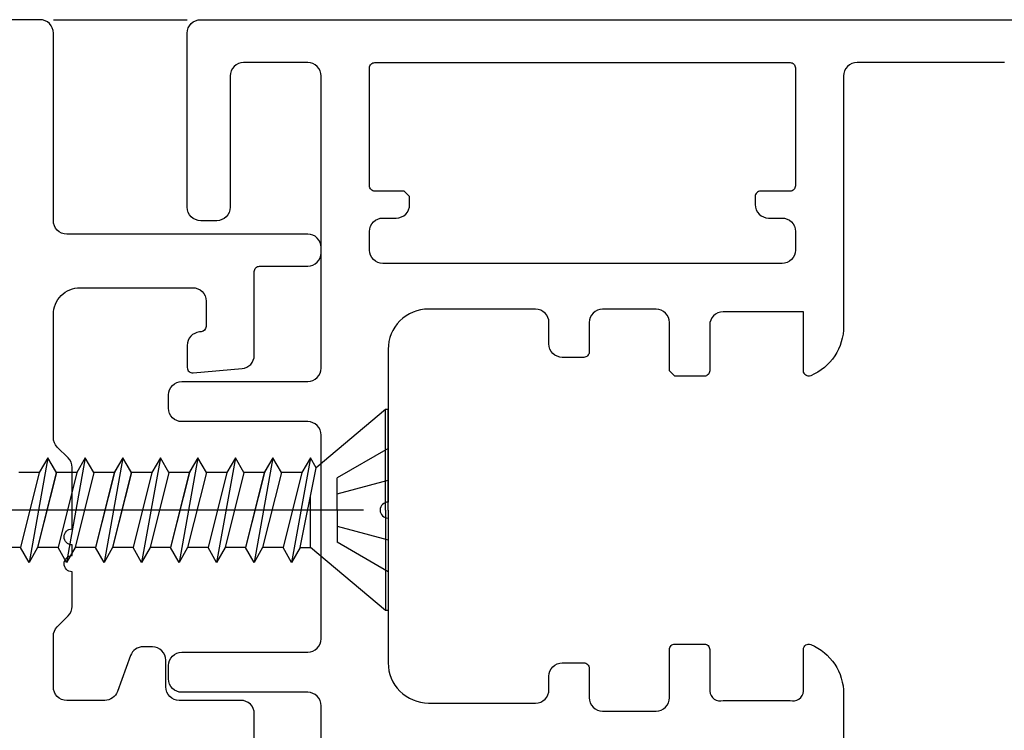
# Model space of a CAD drawing. Header units: millimetres. Extents: x 111285 to 237437, y -9513 to 52045.
# Tile 51 of 117: x 139056 to 139093, y 435 to 462. Entities that reach past the tile are written whole.
import ezdxf

# ---------------------------------------------------------------- set-up
doc = ezdxf.new("R2010")
doc.units = ezdxf.units.MM
doc.header["$LTSCALE"] = 100
doc.linetypes.add('ACAD_ISO02W100', pattern=[15, 12, -3])
doc.linetypes.add('ACAD_ISO07W100', pattern=[3.5, 0.5, -3])
doc.layers.get('0').update_dxf_attribs({"color": 252})

# ---------------------------------------------------------------- blocks, each defined once
blk = doc.blocks.new('SR8-hori')
at = {"linetype": 'Continuous', "ltscale": 0.25}
for p, q in [((1425.5, 56.9), (1430.5, 56.9)), ((1437.9, 42.35), (1435.31, 40.177)), ((1438, 42.35), (1437.9, 42.35)), ((1437.9, 38.6), (1437.9, 42.35)), ((1438, 38.6), (1438, 42.35)), ((1425.294, 40.55), (1424.594, 36.65)), ((1425.294, 40.55), (1424.977, 40)), ((1425.612, 40), (1425.294, 40.55)), ((1426.694, 40.55), (1425.994, 36.65)), ((1426.694, 40.55), (1425.994, 36.65)), ((1426.694, 40.55), (1426.377, 40)), ((1426.694, 40.55), (1426.377, 40)), ((1427.012, 40), (1426.694, 40.55)), ((1427.012, 40), (1426.694, 40.55)), ((1428.094, 40.55), (1427.394, 36.65)), ((1428.094, 40.55), (1427.777, 40)), ((1428.412, 40), (1428.094, 40.55)), ((1429.494, 40.55), (1428.794, 36.65)), ((1429.494, 40.55), (1429.177, 40)), ((1429.812, 40), (1429.494, 40.55)), ((1430.894, 40.55), (1430.194, 36.65)), ((1430.894, 40.55), (1430.577, 40)), ((1431.212, 40), (1430.894, 40.55)), ((1432.294, 40.55), (1431.594, 36.65)), ((1432.294, 40.55), (1431.977, 40)), ((1432.612, 40), (1432.294, 40.55)), ((1433.694, 40.55), (1432.994, 36.65)), ((1433.694, 40.55), (1433.377, 40)), ((1434.012, 40), (1433.694, 40.55)), ((1435.094, 40.55), (1434.394, 36.65)), ((1435.094, 40.55), (1434.777, 40)), ((1435.31, 40.177), (1435.094, 40.55)), ((1434.712, 37.2), (1435.31, 40.177)), ((1424.977, 40), (1424.212, 40)), ((1424.977, 40), (1424.277, 37.2)), ((1425.612, 40), (1424.912, 37.2)), ((1426.377, 40), (1425.612, 40)), ((1426.377, 40), (1425.612, 40)), ((1426.377, 40), (1425.677, 37.2)), ((1426.377, 40), (1425.677, 37.2)), ((1427.012, 40), (1426.312, 37.2)), ((1427.012, 40), (1426.312, 37.2)), ((1427.777, 40), (1427.012, 40)), ((1427.777, 40), (1427.077, 37.2)), ((1428.412, 40), (1427.712, 37.2)), ((1429.177, 40), (1428.412, 40)), ((1429.177, 40), (1428.477, 37.2)), ((1429.812, 40), (1429.112, 37.2)), ((1430.577, 40), (1429.812, 40)), ((1430.577, 40), (1429.877, 37.2)), ((1431.212, 40), (1430.512, 37.2)), ((1431.977, 40), (1431.212, 40)), ((1431.977, 40), (1431.277, 37.2)), ((1432.612, 40), (1431.912, 37.2)), ((1433.377, 40), (1432.612, 40)), ((1433.377, 40), (1432.677, 37.2)), ((1434.012, 40), (1433.312, 37.2)), ((1434.777, 40), (1434.012, 40)), ((1434.777, 40), (1434.077, 37.2)), ((1435.099, 37.2), (1435.099, 39.129)), ((1437.9, 38.6), (1437.9, 34.85)), ((1438, 38.6), (1438, 34.85)), ((1424.277, 37.2), (1423.512, 37.2)), ((1424.594, 36.65), (1424.277, 37.2)), ((1424.912, 37.2), (1424.594, 36.65)), ((1425.677, 37.2), (1424.912, 37.2)), ((1425.994, 36.65), (1425.677, 37.2)), ((1425.994, 36.65), (1425.677, 37.2)), ((1426.312, 37.2), (1425.994, 36.65)), ((1426.312, 37.2), (1425.994, 36.65)), ((1427.077, 37.2), (1426.312, 37.2)), ((1427.077, 37.2), (1426.312, 37.2)), ((1427.394, 36.65), (1427.077, 37.2)), ((1427.712, 37.2), (1427.394, 36.65)), ((1428.477, 37.2), (1427.712, 37.2)), ((1428.794, 36.65), (1428.477, 37.2)), ((1429.112, 37.2), (1428.794, 36.65)), ((1429.877, 37.2), (1429.112, 37.2)), ((1430.194, 36.65), (1429.877, 37.2)), ((1430.512, 37.2), (1430.194, 36.65)), ((1431.277, 37.2), (1430.512, 37.2)), ((1431.594, 36.65), (1431.277, 37.2)), ((1431.912, 37.2), (1431.594, 36.65)), ((1432.677, 37.2), (1431.912, 37.2)), ((1432.994, 36.65), (1432.677, 37.2)), ((1433.312, 37.2), (1432.994, 36.65)), ((1434.077, 37.2), (1433.312, 37.2)), ((1434.394, 36.65), (1434.077, 37.2)), ((1434.712, 37.2), (1434.394, 36.65)), ((1434.712, 37.2), (1435.099, 37.2)), ((1437.9, 34.85), (1435.099, 37.2)), ((1438, 34.85), (1437.9, 34.85))]:
    blk.add_line(p, q, dxfattribs=at)
at = {"linetype": 'ACAD_ISO07W100', "ltscale": 0.1}
for p, q in [((1438, 40.9), (1436.1, 39.803)), ((1436.1, 38.6), (1436.1, 39.803)), ((1436.1, 39.202), (1438, 39.711)), ((1436.1, 38.6), (1436.1, 37.397)), ((1436.1, 37.998), (1438, 37.489)), ((1438, 36.3), (1436.1, 37.397))]:
    blk.add_line(p, q, dxfattribs=at)
at = {"linetype": 'ACAD_ISO02W100'}
blk.add_line((1437.073, 38.6), (1403.038, 38.6), dxfattribs=at)
at = {"linetype": 'Continuous'}
for points in [[(1433, 26.833), (1433, 31, 0.414214), (1432.5, 31.5), (1432.5, 31.5), (1430.2, 31.5, -0.414214), (1429.7, 32), (1429.7, 33, 0.414214), (1429.2, 33.5), (1429.2, 33.5), (1428.85, 33.5, 0.315299), (1428.38, 33.171), (1428.38, 33.171), (1427.892, 31.829), (1427.892, 31.829, -0.315299), (1427.422, 31.5), (1427.422, 31.5), (1426, 31.5), (1426, 31.5, -0.414214), (1425.5, 32), (1425.5, 32), (1425.5, 33.893), (1425.5, 33.893, -0.198912), (1425.646, 34.246), (1425.646, 34.246), (1426.054, 34.654), (1426.054, 34.654, 0.198912), (1426.2, 35.007), (1426.2, 35.007), (1426.2, 36.3), (1426.2, 36.3, -1), (1426.2, 36.9), (1426.2, 36.9), (1426.2, 37.3), (1426.2, 37.3, -1), (1426.2, 37.9), (1426.2, 37.9), (1426.2, 40.193), (1426.2, 40.193, 0.198912), (1426.054, 40.546), (1426.054, 40.546), (1425.646, 40.954), (1425.646, 40.954, -0.198912), (1425.5, 41.307), (1425.5, 41.307), (1425.5, 45.9), (1425.5, 45.9, -0.414214), (1426.5, 46.9), (1426.5, 46.9), (1430.7, 46.9), (1430.7, 46.9, -0.414214), (1431.2, 46.4), (1431.2, 46.4), (1431.2, 45.45), (1431.2, 45.45, -0.388879), (1431.017, 45.251), (1430.956, 45.246, 0.388879), (1430.5, 44.748), (1430.5, 44.748), (1430.5, 43.918), (1430.5, 43.918, 0.440011), (1430.717, 43.719), (1430.717, 43.719), (1432.544, 43.879), (1432.544, 43.879, 0.388879), (1433, 44.377), (1433, 44.377), (1433, 47.5), (1433, 47.5, -0.414214), (1433.2, 47.7), (1433.2, 47.7), (1435, 47.7), (1435, 47.7, 0.414214), (1435.5, 48.2), (1435.5, 48.2), (1435.5, 48.4), (1435.5, 48.4, 0.414214), (1435, 48.9), (1435, 48.9), (1426, 48.9), (1426, 48.9, -0.414214), (1425.5, 49.4), (1425.5, 49.4), (1425.5, 56.4), (1425.5, 56.4, 0.414214), (1425, 56.9), (1425, 56.9), (1376, 56.9, 0.414214)], [(1435.5, 26.833), (1435.5, 31.3, 0.414214), (1435, 31.8), (1430.3, 31.8, -0.414214), (1429.8, 32.3), (1429.8, 32.8, -0.414214), (1430.3, 33.3), (1435, 33.3, 0.414214), (1435.5, 33.8), (1435.5, 41.4, 0.414214), (1435, 41.9), (1430.3, 41.9, -0.414214), (1429.8, 42.4), (1429.8, 42.9, -0.414214), (1430.3, 43.4), (1435, 43.4, 0.414214), (1435.5, 43.9), (1435.5, 54.8, 0.414214), (1435, 55.3), (1432.6, 55.3, 0.414214), (1432.1, 54.8), (1432.1, 49.9, -0.414214), (1431.6, 49.4), (1431, 49.4, -0.414214), (1430.5, 49.9), (1430.5, 56.4, -0.414214), (1431, 56.9), (1469, 56.9, -0.414214)], [(1461, 55.3), (1455.5, 55.3, 0.414214), (1455, 54.8), (1455, 45.458, -0.301511), (1453.778, 43.616, -0.536675), (1453.5, 43.8), (1453.5, 46), (1450.5, 46, 0.414214), (1450, 45.5), (1450, 43.8, -0.414214), (1449.8, 43.6), (1448.7, 43.6), (1448.7, 43.6), (1448.5, 43.8), (1448.5, 45.6, 0.414214), (1448, 46.1), (1448, 46.1), (1446, 46.1, 0.414214), (1445.5, 45.6), (1445.5, 45.6), (1445.5, 44.5, -0.414214), (1445.3, 44.3), (1444.5, 44.3), (1444.5, 44.3, -0.414214), (1444, 44.8), (1444, 44.8), (1444, 45.6, 0.414214), (1443.5, 46.1), (1439.5, 46.1), (1439.5, 46.1, 0.414214), (1438, 44.6), (1438, 38.9, 1), (1438, 38.3), (1438, 32.9, 0.414214), (1439.5, 31.4), (1443.5, 31.4, 0.414214), (1444, 31.9), (1444, 32.4, -0.414214), (1444.5, 32.9), (1445.3, 32.9, -0.414214), (1445.5, 32.7), (1445.5, 31.6, 0.414214), (1446, 31.1), (1448, 31.1, 0.414214), (1448.5, 31.6), (1448.5, 33.4, -0.414214), (1448.7, 33.6), (1449.8, 33.6, -0.414214), (1450, 33.4), (1450, 31.842, 0.483636), (1450.5, 31.5), (1453, 31.5, 0.483636), (1453.5, 31.842), (1453.5, 31.842), (1453.5, 33.4), (1453.5, 33.4, -0.536675), (1453.778, 33.584), (1453.778, 33.584, -0.301511), (1455, 31.742), (1455, 31.742), (1455, 26.833, -0.57735)]]:
    blk.add_lwpolyline(points, format="xyb", dxfattribs=at)
blk.add_lwpolyline([(1452.2, 49.5), (1452.2, 49.5), (1452.7, 49.5, -0.414214), (1453.2, 49), (1453.2, 48.3), (1453.2, 48.3, -0.414214), (1452.7, 47.8), (1437.8, 47.8, -0.414214), (1437.3, 48.3), (1437.3, 49, -0.414214), (1437.8, 49.5), (1438.3, 49.5, 0.414214), (1438.8, 50), (1438.8, 50.3), (1438.6, 50.5), (1437.5, 50.5, -0.414214), (1437.3, 50.7), (1437.3, 55.1, -0.414214), (1437.5, 55.3), (1453, 55.3, -0.414214), (1453.2, 55.1), (1453.2, 55.1), (1453.2, 50.7, -0.414214), (1453, 50.5), (1451.9, 50.5, 0.414214), (1451.7, 50.3), (1451.7, 50, 0.414214)], format="xyb", close=True, dxfattribs=at)
blk = doc.blocks.new('onderlegger beganegrond')
blk.add_blockref('SR8-hori', (11480, 405.1))

msp = doc.modelspace()

# ---------------------------------------------------------------- linework, layer by layer
at = {"linetype": 'Continuous', "ltscale": 0.25}
for p, q in [((139057.499, 462), (139062.499, 462)), ((139057.499, 462), (139062.499, 462)), ((139057.499, 462), (139062.499, 462)), ((139069.899, 447.45), (139067.308, 445.277)), ((139069.899, 447.45), (139067.308, 445.277)), ((139069.899, 447.45), (139067.308, 445.277)), ((139069.999, 447.45), (139069.899, 447.45)), ((139069.899, 443.7), (139069.899, 447.45)), ((139069.999, 447.45), (139069.899, 447.45)), ((139069.899, 443.7), (139069.899, 447.45)), ((139069.999, 447.45), (139069.899, 447.45)), ((139069.899, 443.7), (139069.899, 447.45)), ((139069.999, 443.7), (139069.999, 447.45)), ((139069.999, 443.7), (139069.999, 447.45)), ((139069.999, 443.7), (139069.999, 447.45)), ((139057.293, 445.65), (139056.593, 441.75)), ((139057.293, 445.65), (139056.593, 441.75)), ((139057.293, 445.65), (139056.593, 441.75)), ((139057.293, 445.65), (139056.975, 445.1)), ((139057.293, 445.65), (139056.975, 445.1)), ((139057.293, 445.65), (139056.975, 445.1)), ((139057.61, 445.1), (139057.293, 445.65)), ((139057.61, 445.1), (139057.293, 445.65)), ((139057.61, 445.1), (139057.293, 445.65)), ((139058.693, 445.65), (139057.993, 441.75)), ((139058.693, 445.65), (139057.993, 441.75)), ((139058.693, 445.65), (139057.993, 441.75)), ((139058.693, 445.65), (139057.993, 441.75)), ((139058.693, 445.65), (139057.993, 441.75)), ((139058.693, 445.65), (139057.993, 441.75)), ((139058.693, 445.65), (139058.375, 445.1)), ((139058.693, 445.65), (139058.375, 445.1)), ((139058.693, 445.65), (139058.375, 445.1)), ((139058.693, 445.65), (139058.375, 445.1)), ((139058.693, 445.65), (139058.375, 445.1)), ((139058.693, 445.65), (139058.375, 445.1)), ((139059.01, 445.1), (139058.693, 445.65)), ((139059.01, 445.1), (139058.693, 445.65)), ((139059.01, 445.1), (139058.693, 445.65)), ((139059.01, 445.1), (139058.693, 445.65)), ((139059.01, 445.1), (139058.693, 445.65)), ((139059.01, 445.1), (139058.693, 445.65)), ((139060.093, 445.65), (139059.393, 441.75)), ((139060.093, 445.65), (139059.393, 441.75)), ((139060.093, 445.65), (139059.393, 441.75)), ((139060.093, 445.65), (139059.775, 445.1)), ((139060.093, 445.65), (139059.775, 445.1)), ((139060.093, 445.65), (139059.775, 445.1)), ((139060.41, 445.1), (139060.093, 445.65)), ((139060.41, 445.1), (139060.093, 445.65)), ((139060.41, 445.1), (139060.093, 445.65)), ((139061.493, 445.65), (139060.793, 441.75)), ((139061.493, 445.65), (139060.793, 441.75)), ((139061.493, 445.65), (139060.793, 441.75)), ((139061.493, 445.65), (139061.175, 445.1)), ((139061.493, 445.65), (139061.175, 445.1)), ((139061.493, 445.65), (139061.175, 445.1)), ((139061.81, 445.1), (139061.493, 445.65)), ((139061.81, 445.1), (139061.493, 445.65)), ((139061.81, 445.1), (139061.493, 445.65)), ((139062.893, 445.65), (139062.193, 441.75)), ((139062.893, 445.65), (139062.193, 441.75)), ((139062.893, 445.65), (139062.193, 441.75)), ((139062.893, 445.65), (139062.575, 445.1)), ((139062.893, 445.65), (139062.575, 445.1)), ((139062.893, 445.65), (139062.575, 445.1)), ((139063.21, 445.1), (139062.893, 445.65)), ((139063.21, 445.1), (139062.893, 445.65)), ((139063.21, 445.1), (139062.893, 445.65)), ((139064.293, 445.65), (139063.593, 441.75)), ((139064.293, 445.65), (139063.593, 441.75)), ((139064.293, 445.65), (139063.593, 441.75)), ((139064.293, 445.65), (139063.975, 445.1)), ((139064.293, 445.65), (139063.975, 445.1)), ((139064.293, 445.65), (139063.975, 445.1)), ((139064.61, 445.1), (139064.293, 445.65)), ((139064.61, 445.1), (139064.293, 445.65)), ((139064.61, 445.1), (139064.293, 445.65)), ((139065.693, 445.65), (139064.993, 441.75)), ((139065.693, 445.65), (139064.993, 441.75)), ((139065.693, 445.65), (139064.993, 441.75)), ((139065.693, 445.65), (139065.375, 445.1)), ((139065.693, 445.65), (139065.375, 445.1)), ((139065.693, 445.65), (139065.375, 445.1)), ((139066.01, 445.1), (139065.693, 445.65)), ((139066.01, 445.1), (139065.693, 445.65)), ((139066.01, 445.1), (139065.693, 445.65)), ((139067.093, 445.65), (139066.393, 441.75)), ((139067.093, 445.65), (139066.393, 441.75)), ((139067.093, 445.65), (139066.393, 441.75)), ((139067.093, 445.65), (139066.775, 445.1)), ((139067.093, 445.65), (139066.775, 445.1)), ((139067.093, 445.65), (139066.775, 445.1)), ((139067.308, 445.277), (139067.093, 445.65)), ((139067.308, 445.277), (139067.093, 445.65)), ((139067.308, 445.277), (139067.093, 445.65)), ((139056.975, 445.1), (139056.21, 445.1)), ((139056.975, 445.1), (139056.21, 445.1)), ((139056.975, 445.1), (139056.21, 445.1)), ((139056.975, 445.1), (139056.275, 442.3)), ((139056.975, 445.1), (139056.275, 442.3)), ((139056.975, 445.1), (139056.275, 442.3)), ((139057.61, 445.1), (139056.91, 442.3)), ((139057.61, 445.1), (139056.91, 442.3)), ((139057.61, 445.1), (139056.91, 442.3)), ((139058.375, 445.1), (139057.61, 445.1)), ((139058.375, 445.1), (139057.61, 445.1)), ((139058.375, 445.1), (139057.61, 445.1)), ((139058.375, 445.1), (139057.61, 445.1)), ((139058.375, 445.1), (139057.61, 445.1)), ((139058.375, 445.1), (139057.61, 445.1)), ((139058.375, 445.1), (139057.675, 442.3)), ((139058.375, 445.1), (139057.675, 442.3)), ((139058.375, 445.1), (139057.675, 442.3)), ((139058.375, 445.1), (139057.675, 442.3)), ((139058.375, 445.1), (139057.675, 442.3)), ((139058.375, 445.1), (139057.675, 442.3)), ((139059.01, 445.1), (139058.31, 442.3)), ((139059.01, 445.1), (139058.31, 442.3)), ((139059.01, 445.1), (139058.31, 442.3)), ((139059.01, 445.1), (139058.31, 442.3)), ((139059.01, 445.1), (139058.31, 442.3)), ((139059.01, 445.1), (139058.31, 442.3)), ((139059.775, 445.1), (139059.01, 445.1)), ((139059.775, 445.1), (139059.01, 445.1)), ((139059.775, 445.1), (139059.01, 445.1)), ((139059.775, 445.1), (139059.075, 442.3)), ((139059.775, 445.1), (139059.075, 442.3)), ((139059.775, 445.1), (139059.075, 442.3)), ((139060.41, 445.1), (139059.71, 442.3)), ((139060.41, 445.1), (139059.71, 442.3)), ((139060.41, 445.1), (139059.71, 442.3)), ((139061.175, 445.1), (139060.41, 445.1)), ((139061.175, 445.1), (139060.41, 445.1)), ((139061.175, 445.1), (139060.41, 445.1)), ((139061.175, 445.1), (139060.475, 442.3)), ((139061.175, 445.1), (139060.475, 442.3)), ((139061.175, 445.1), (139060.475, 442.3)), ((139061.81, 445.1), (139061.11, 442.3)), ((139061.81, 445.1), (139061.11, 442.3)), ((139061.81, 445.1), (139061.11, 442.3)), ((139062.575, 445.1), (139061.81, 445.1)), ((139062.575, 445.1), (139061.81, 445.1)), ((139062.575, 445.1), (139061.81, 445.1)), ((139062.575, 445.1), (139061.875, 442.3)), ((139062.575, 445.1), (139061.875, 442.3)), ((139062.575, 445.1), (139061.875, 442.3)), ((139063.21, 445.1), (139062.51, 442.3)), ((139063.21, 445.1), (139062.51, 442.3)), ((139063.21, 445.1), (139062.51, 442.3)), ((139063.975, 445.1), (139063.21, 445.1)), ((139063.975, 445.1), (139063.21, 445.1)), ((139063.975, 445.1), (139063.21, 445.1)), ((139063.975, 445.1), (139063.275, 442.3)), ((139063.975, 445.1), (139063.275, 442.3)), ((139063.975, 445.1), (139063.275, 442.3)), ((139064.61, 445.1), (139063.91, 442.3)), ((139064.61, 445.1), (139063.91, 442.3)), ((139064.61, 445.1), (139063.91, 442.3)), ((139065.375, 445.1), (139064.61, 445.1)), ((139065.375, 445.1), (139064.61, 445.1)), ((139065.375, 445.1), (139064.61, 445.1)), ((139065.375, 445.1), (139064.675, 442.3)), ((139065.375, 445.1), (139064.675, 442.3)), ((139065.375, 445.1), (139064.675, 442.3)), ((139066.01, 445.1), (139065.31, 442.3)), ((139066.01, 445.1), (139065.31, 442.3)), ((139066.01, 445.1), (139065.31, 442.3)), ((139066.775, 445.1), (139066.01, 445.1)), ((139066.775, 445.1), (139066.01, 445.1)), ((139066.775, 445.1), (139066.01, 445.1)), ((139066.775, 445.1), (139066.075, 442.3)), ((139066.775, 445.1), (139066.075, 442.3)), ((139066.775, 445.1), (139066.075, 442.3)), ((139066.71, 442.3), (139067.308, 445.277)), ((139066.71, 442.3), (139067.308, 445.277)), ((139066.71, 442.3), (139067.308, 445.277)), ((139067.098, 442.3), (139067.098, 444.229)), ((139067.098, 442.3), (139067.098, 444.229)), ((139067.098, 442.3), (139067.098, 444.229)), ((139069.899, 443.7), (139069.899, 439.95)), ((139069.899, 443.7), (139069.899, 439.95)), ((139069.899, 443.7), (139069.899, 439.95)), ((139069.999, 443.7), (139069.999, 439.95)), ((139069.999, 443.7), (139069.999, 439.95)), ((139069.999, 443.7), (139069.999, 439.95)), ((139056.275, 442.3), (139055.51, 442.3)), ((139056.275, 442.3), (139055.51, 442.3)), ((139056.275, 442.3), (139055.51, 442.3)), ((139056.593, 441.75), (139056.275, 442.3)), ((139056.593, 441.75), (139056.275, 442.3)), ((139056.593, 441.75), (139056.275, 442.3)), ((139056.91, 442.3), (139056.593, 441.75)), ((139056.91, 442.3), (139056.593, 441.75)), ((139056.91, 442.3), (139056.593, 441.75)), ((139057.675, 442.3), (139056.91, 442.3)), ((139057.675, 442.3), (139056.91, 442.3)), ((139057.675, 442.3), (139056.91, 442.3)), ((139057.993, 441.75), (139057.675, 442.3)), ((139057.993, 441.75), (139057.675, 442.3)), ((139057.993, 441.75), (139057.675, 442.3)), ((139057.993, 441.75), (139057.675, 442.3)), ((139057.993, 441.75), (139057.675, 442.3)), ((139057.993, 441.75), (139057.675, 442.3)), ((139058.31, 442.3), (139057.993, 441.75)), ((139058.31, 442.3), (139057.993, 441.75)), ((139058.31, 442.3), (139057.993, 441.75)), ((139058.31, 442.3), (139057.993, 441.75)), ((139058.31, 442.3), (139057.993, 441.75)), ((139058.31, 442.3), (139057.993, 441.75)), ((139059.075, 442.3), (139058.31, 442.3)), ((139059.075, 442.3), (139058.31, 442.3)), ((139059.075, 442.3), (139058.31, 442.3)), ((139059.075, 442.3), (139058.31, 442.3)), ((139059.075, 442.3), (139058.31, 442.3)), ((139059.075, 442.3), (139058.31, 442.3)), ((139059.393, 441.75), (139059.075, 442.3)), ((139059.393, 441.75), (139059.075, 442.3)), ((139059.393, 441.75), (139059.075, 442.3)), ((139059.71, 442.3), (139059.393, 441.75)), ((139059.71, 442.3), (139059.393, 441.75)), ((139059.71, 442.3), (139059.393, 441.75)), ((139060.475, 442.3), (139059.71, 442.3)), ((139060.475, 442.3), (139059.71, 442.3)), ((139060.475, 442.3), (139059.71, 442.3)), ((139060.793, 441.75), (139060.475, 442.3)), ((139060.793, 441.75), (139060.475, 442.3)), ((139060.793, 441.75), (139060.475, 442.3)), ((139061.11, 442.3), (139060.793, 441.75)), ((139061.11, 442.3), (139060.793, 441.75)), ((139061.11, 442.3), (139060.793, 441.75)), ((139061.875, 442.3), (139061.11, 442.3)), ((139061.875, 442.3), (139061.11, 442.3)), ((139061.875, 442.3), (139061.11, 442.3)), ((139062.193, 441.75), (139061.875, 442.3)), ((139062.193, 441.75), (139061.875, 442.3)), ((139062.193, 441.75), (139061.875, 442.3)), ((139062.51, 442.3), (139062.193, 441.75)), ((139062.51, 442.3), (139062.193, 441.75)), ((139062.51, 442.3), (139062.193, 441.75)), ((139063.275, 442.3), (139062.51, 442.3)), ((139063.275, 442.3), (139062.51, 442.3)), ((139063.275, 442.3), (139062.51, 442.3)), ((139063.593, 441.75), (139063.275, 442.3)), ((139063.593, 441.75), (139063.275, 442.3)), ((139063.593, 441.75), (139063.275, 442.3)), ((139063.91, 442.3), (139063.593, 441.75)), ((139063.91, 442.3), (139063.593, 441.75)), ((139063.91, 442.3), (139063.593, 441.75)), ((139064.675, 442.3), (139063.91, 442.3)), ((139064.675, 442.3), (139063.91, 442.3)), ((139064.675, 442.3), (139063.91, 442.3)), ((139064.993, 441.75), (139064.675, 442.3)), ((139064.993, 441.75), (139064.675, 442.3)), ((139064.993, 441.75), (139064.675, 442.3)), ((139065.31, 442.3), (139064.993, 441.75)), ((139065.31, 442.3), (139064.993, 441.75)), ((139065.31, 442.3), (139064.993, 441.75)), ((139066.075, 442.3), (139065.31, 442.3)), ((139066.075, 442.3), (139065.31, 442.3)), ((139066.075, 442.3), (139065.31, 442.3)), ((139066.393, 441.75), (139066.075, 442.3)), ((139066.393, 441.75), (139066.075, 442.3)), ((139066.393, 441.75), (139066.075, 442.3)), ((139066.71, 442.3), (139066.393, 441.75)), ((139066.71, 442.3), (139066.393, 441.75)), ((139066.71, 442.3), (139066.393, 441.75)), ((139066.71, 442.3), (139067.098, 442.3)), ((139066.71, 442.3), (139067.098, 442.3)), ((139066.71, 442.3), (139067.098, 442.3)), ((139069.899, 439.95), (139067.098, 442.3)), ((139069.899, 439.95), (139067.098, 442.3)), ((139069.899, 439.95), (139067.098, 442.3)), ((139069.999, 439.95), (139069.899, 439.95)), ((139069.999, 439.95), (139069.899, 439.95)), ((139069.999, 439.95), (139069.899, 439.95))]:
    msp.add_line(p, q, dxfattribs=at)
at = {"linetype": 'ACAD_ISO07W100', "ltscale": 0.1}
for p, q in [((139069.999, 446), (139068.099, 444.903)), ((139069.999, 446), (139068.099, 444.903)), ((139069.999, 446), (139068.099, 444.903)), ((139068.099, 443.7), (139068.099, 444.903)), ((139068.099, 443.7), (139068.099, 444.903)), ((139068.099, 443.7), (139068.099, 444.903)), ((139068.099, 444.302), (139069.999, 444.811)), ((139068.099, 444.302), (139069.999, 444.811)), ((139068.099, 444.302), (139069.999, 444.811)), ((139068.099, 443.7), (139068.099, 442.497)), ((139068.099, 443.7), (139068.099, 442.497)), ((139068.099, 443.7), (139068.099, 442.497)), ((139068.099, 443.098), (139069.999, 442.589)), ((139068.099, 443.098), (139069.999, 442.589)), ((139068.099, 443.098), (139069.999, 442.589)), ((139069.999, 441.4), (139068.099, 442.497)), ((139069.999, 441.4), (139068.099, 442.497)), ((139069.999, 441.4), (139068.099, 442.497))]:
    msp.add_line(p, q, dxfattribs=at)
at = {"linetype": 'ACAD_ISO02W100'}
msp.add_line((139069.071, 443.7), (139035.036, 443.7), dxfattribs=at)
msp.add_line((139069.071, 443.7), (139035.036, 443.7), dxfattribs=at)
msp.add_line((139069.071, 443.7), (139035.036, 443.7), dxfattribs=at)
at = {"linetype": 'Continuous'}
for points in [[(139064.999, 431.933), (139064.999, 436.1, 0.414214), (139064.499, 436.6), (139064.499, 436.6), (139062.199, 436.6, -0.414214), (139061.699, 437.1), (139061.699, 438.1, 0.414214), (139061.199, 438.6), (139061.199, 438.6), (139060.849, 438.6, 0.315299), (139060.379, 438.271), (139060.379, 438.271), (139059.89, 436.929), (139059.89, 436.929, -0.315299), (139059.42, 436.6), (139059.42, 436.6), (139057.999, 436.6), (139057.999, 436.6, -0.414214), (139057.499, 437.1), (139057.499, 437.1), (139057.499, 438.993), (139057.499, 438.993, -0.198912), (139057.645, 439.346), (139057.645, 439.346), (139058.052, 439.754), (139058.052, 439.754, 0.198912), (139058.199, 440.107), (139058.199, 440.107), (139058.199, 441.4), (139058.199, 441.4, -1), (139058.199, 442), (139058.199, 442), (139058.199, 442.4), (139058.199, 442.4, -1), (139058.199, 443), (139058.199, 443), (139058.199, 445.293), (139058.199, 445.293, 0.198912), (139058.052, 445.646), (139058.052, 445.646), (139057.645, 446.054), (139057.645, 446.054, -0.198912), (139057.499, 446.407), (139057.499, 446.407), (139057.499, 451), (139057.499, 451, -0.414214), (139058.499, 452), (139058.499, 452), (139062.699, 452), (139062.699, 452, -0.414214), (139063.199, 451.5), (139063.199, 451.5), (139063.199, 450.55), (139063.199, 450.55, -0.388879), (139063.016, 450.351), (139062.955, 450.346, 0.388879), (139062.499, 449.848), (139062.499, 449.848), (139062.499, 449.018), (139062.499, 449.018, 0.440011), (139062.716, 448.819), (139062.716, 448.819), (139064.542, 448.979), (139064.542, 448.979, 0.388879), (139064.999, 449.477), (139064.999, 449.477), (139064.999, 452.6), (139064.999, 452.6, -0.414214), (139065.199, 452.8), (139065.199, 452.8), (139066.999, 452.8), (139066.999, 452.8, 0.414214), (139067.499, 453.3), (139067.499, 453.3), (139067.499, 453.5), (139067.499, 453.5, 0.414214), (139066.999, 454), (139066.999, 454), (139057.999, 454), (139057.999, 454, -0.414214), (139057.499, 454.5), (139057.499, 454.5), (139057.499, 461.5), (139057.499, 461.5, 0.414214), (139056.999, 462), (139056.999, 462), (139007.999, 462, 0.414214)], [(139064.999, 431.933), (139064.999, 436.1, 0.414214), (139064.499, 436.6), (139064.499, 436.6), (139062.199, 436.6, -0.414214), (139061.699, 437.1), (139061.699, 438.1, 0.414214), (139061.199, 438.6), (139061.199, 438.6), (139060.849, 438.6, 0.315299), (139060.379, 438.271), (139060.379, 438.271), (139059.89, 436.929), (139059.89, 436.929, -0.315299), (139059.42, 436.6), (139059.42, 436.6), (139057.999, 436.6), (139057.999, 436.6, -0.414214), (139057.499, 437.1), (139057.499, 437.1), (139057.499, 438.993), (139057.499, 438.993, -0.198912), (139057.645, 439.346), (139057.645, 439.346), (139058.052, 439.754), (139058.052, 439.754, 0.198912), (139058.199, 440.107), (139058.199, 440.107), (139058.199, 441.4), (139058.199, 441.4, -1), (139058.199, 442), (139058.199, 442), (139058.199, 442.4), (139058.199, 442.4, -1), (139058.199, 443), (139058.199, 443), (139058.199, 445.293), (139058.199, 445.293, 0.198912), (139058.052, 445.646), (139058.052, 445.646), (139057.645, 446.054), (139057.645, 446.054, -0.198912), (139057.499, 446.407), (139057.499, 446.407), (139057.499, 451), (139057.499, 451, -0.414214), (139058.499, 452), (139058.499, 452), (139062.699, 452), (139062.699, 452, -0.414214), (139063.199, 451.5), (139063.199, 451.5), (139063.199, 450.55), (139063.199, 450.55, -0.388879), (139063.016, 450.351), (139062.955, 450.346, 0.388879), (139062.499, 449.848), (139062.499, 449.848), (139062.499, 449.018), (139062.499, 449.018, 0.440011), (139062.716, 448.819), (139062.716, 448.819), (139064.542, 448.979), (139064.542, 448.979, 0.388879), (139064.999, 449.477), (139064.999, 449.477), (139064.999, 452.6), (139064.999, 452.6, -0.414214), (139065.199, 452.8), (139065.199, 452.8), (139066.999, 452.8), (139066.999, 452.8, 0.414214), (139067.499, 453.3), (139067.499, 453.3), (139067.499, 453.5), (139067.499, 453.5, 0.414214), (139066.999, 454), (139066.999, 454), (139057.999, 454), (139057.999, 454, -0.414214), (139057.499, 454.5), (139057.499, 454.5), (139057.499, 461.5), (139057.499, 461.5, 0.414214), (139056.999, 462), (139056.999, 462), (139007.999, 462, 0.414214)], [(139064.999, 431.933), (139064.999, 436.1, 0.414214), (139064.499, 436.6), (139064.499, 436.6), (139062.199, 436.6, -0.414214), (139061.699, 437.1), (139061.699, 438.1, 0.414214), (139061.199, 438.6), (139061.199, 438.6), (139060.849, 438.6, 0.315299), (139060.379, 438.271), (139060.379, 438.271), (139059.89, 436.929), (139059.89, 436.929, -0.315299), (139059.42, 436.6), (139059.42, 436.6), (139057.999, 436.6), (139057.999, 436.6, -0.414214), (139057.499, 437.1), (139057.499, 437.1), (139057.499, 438.993), (139057.499, 438.993, -0.198912), (139057.645, 439.346), (139057.645, 439.346), (139058.052, 439.754), (139058.052, 439.754, 0.198912), (139058.199, 440.107), (139058.199, 440.107), (139058.199, 441.4), (139058.199, 441.4, -1), (139058.199, 442), (139058.199, 442), (139058.199, 442.4), (139058.199, 442.4, -1), (139058.199, 443), (139058.199, 443), (139058.199, 445.293), (139058.199, 445.293, 0.198912), (139058.052, 445.646), (139058.052, 445.646), (139057.645, 446.054), (139057.645, 446.054, -0.198912), (139057.499, 446.407), (139057.499, 446.407), (139057.499, 451), (139057.499, 451, -0.414214), (139058.499, 452), (139058.499, 452), (139062.699, 452), (139062.699, 452, -0.414214), (139063.199, 451.5), (139063.199, 451.5), (139063.199, 450.55), (139063.199, 450.55, -0.388879), (139063.016, 450.351), (139062.955, 450.346, 0.388879), (139062.499, 449.848), (139062.499, 449.848), (139062.499, 449.018), (139062.499, 449.018, 0.440011), (139062.716, 448.819), (139062.716, 448.819), (139064.542, 448.979), (139064.542, 448.979, 0.388879), (139064.999, 449.477), (139064.999, 449.477), (139064.999, 452.6), (139064.999, 452.6, -0.414214), (139065.199, 452.8), (139065.199, 452.8), (139066.999, 452.8), (139066.999, 452.8, 0.414214), (139067.499, 453.3), (139067.499, 453.3), (139067.499, 453.5), (139067.499, 453.5, 0.414214), (139066.999, 454), (139066.999, 454), (139057.999, 454), (139057.999, 454, -0.414214), (139057.499, 454.5), (139057.499, 454.5), (139057.499, 461.5), (139057.499, 461.5, 0.414214), (139056.999, 462), (139056.999, 462), (139007.999, 462, 0.414214)], [(139067.499, 431.933), (139067.499, 436.4, 0.414214), (139066.999, 436.9), (139062.299, 436.9, -0.414214), (139061.799, 437.4), (139061.799, 437.9, -0.414214), (139062.299, 438.4), (139066.999, 438.4, 0.414214), (139067.499, 438.9), (139067.499, 446.5, 0.414214), (139066.999, 447), (139062.299, 447, -0.414214), (139061.799, 447.5), (139061.799, 448, -0.414214), (139062.299, 448.5), (139066.999, 448.5, 0.414214), (139067.499, 449), (139067.499, 459.9, 0.414214), (139066.999, 460.4), (139064.599, 460.4, 0.414214), (139064.099, 459.9), (139064.099, 455, -0.414214), (139063.599, 454.5), (139062.999, 454.5, -0.414214), (139062.499, 455), (139062.499, 461.5, -0.414214), (139062.999, 462), (139100.999, 462, -0.414214)], [(139067.499, 431.933), (139067.499, 436.4, 0.414214), (139066.999, 436.9), (139062.299, 436.9, -0.414214), (139061.799, 437.4), (139061.799, 437.9, -0.414214), (139062.299, 438.4), (139066.999, 438.4, 0.414214), (139067.499, 438.9), (139067.499, 446.5, 0.414214), (139066.999, 447), (139062.299, 447, -0.414214), (139061.799, 447.5), (139061.799, 448, -0.414214), (139062.299, 448.5), (139066.999, 448.5, 0.414214), (139067.499, 449), (139067.499, 459.9, 0.414214), (139066.999, 460.4), (139064.599, 460.4, 0.414214), (139064.099, 459.9), (139064.099, 455, -0.414214), (139063.599, 454.5), (139062.999, 454.5, -0.414214), (139062.499, 455), (139062.499, 461.5, -0.414214), (139062.999, 462), (139100.999, 462, -0.414214)], [(139067.499, 431.933), (139067.499, 436.4, 0.414214), (139066.999, 436.9), (139062.299, 436.9, -0.414214), (139061.799, 437.4), (139061.799, 437.9, -0.414214), (139062.299, 438.4), (139066.999, 438.4, 0.414214), (139067.499, 438.9), (139067.499, 446.5, 0.414214), (139066.999, 447), (139062.299, 447, -0.414214), (139061.799, 447.5), (139061.799, 448, -0.414214), (139062.299, 448.5), (139066.999, 448.5, 0.414214), (139067.499, 449), (139067.499, 459.9, 0.414214), (139066.999, 460.4), (139064.599, 460.4, 0.414214), (139064.099, 459.9), (139064.099, 455, -0.414214), (139063.599, 454.5), (139062.999, 454.5, -0.414214), (139062.499, 455), (139062.499, 461.5, -0.414214), (139062.999, 462), (139100.999, 462, -0.414214)], [(139092.999, 460.4), (139087.499, 460.4, 0.414214), (139086.999, 459.9), (139086.999, 450.558, -0.301511), (139085.776, 448.716, -0.536675), (139085.499, 448.9), (139085.499, 451.1), (139082.499, 451.1, 0.414214), (139081.999, 450.6), (139081.999, 448.9, -0.414214), (139081.799, 448.7), (139080.699, 448.7), (139080.699, 448.7), (139080.499, 448.9), (139080.499, 450.7, 0.414214), (139079.999, 451.2), (139079.999, 451.2), (139077.999, 451.2, 0.414214), (139077.499, 450.7), (139077.499, 450.7), (139077.499, 449.6, -0.414214), (139077.299, 449.4), (139076.499, 449.4), (139076.499, 449.4, -0.414214), (139075.999, 449.9), (139075.999, 449.9), (139075.999, 450.7, 0.414214), (139075.499, 451.2), (139071.499, 451.2), (139071.499, 451.2, 0.414214), (139069.999, 449.7), (139069.999, 444, 1), (139069.999, 443.4), (139069.999, 438, 0.414214), (139071.499, 436.5), (139075.499, 436.5, 0.414214), (139075.999, 437), (139075.999, 437.5, -0.414214), (139076.499, 438), (139077.299, 438, -0.414214), (139077.499, 437.8), (139077.499, 436.7, 0.414214), (139077.999, 436.2), (139079.999, 436.2, 0.414214), (139080.499, 436.7), (139080.499, 438.5, -0.414214), (139080.699, 438.7), (139081.799, 438.7, -0.414214), (139081.999, 438.5), (139081.999, 436.942, 0.483636), (139082.499, 436.6), (139084.999, 436.6, 0.483636), (139085.499, 436.942), (139085.499, 436.942), (139085.499, 438.5), (139085.499, 438.5, -0.536675), (139085.776, 438.684), (139085.776, 438.684, -0.301511), (139086.999, 436.842), (139086.999, 436.842), (139086.999, 431.933, -0.57735)], [(139092.999, 460.4), (139087.499, 460.4, 0.414214), (139086.999, 459.9), (139086.999, 450.558, -0.301511), (139085.776, 448.716, -0.536675), (139085.499, 448.9), (139085.499, 451.1), (139082.499, 451.1, 0.414214), (139081.999, 450.6), (139081.999, 448.9, -0.414214), (139081.799, 448.7), (139080.699, 448.7), (139080.699, 448.7), (139080.499, 448.9), (139080.499, 450.7, 0.414214), (139079.999, 451.2), (139079.999, 451.2), (139077.999, 451.2, 0.414214), (139077.499, 450.7), (139077.499, 450.7), (139077.499, 449.6, -0.414214), (139077.299, 449.4), (139076.499, 449.4), (139076.499, 449.4, -0.414214), (139075.999, 449.9), (139075.999, 449.9), (139075.999, 450.7, 0.414214), (139075.499, 451.2), (139071.499, 451.2), (139071.499, 451.2, 0.414214), (139069.999, 449.7), (139069.999, 444, 1), (139069.999, 443.4), (139069.999, 438, 0.414214), (139071.499, 436.5), (139075.499, 436.5, 0.414214), (139075.999, 437), (139075.999, 437.5, -0.414214), (139076.499, 438), (139077.299, 438, -0.414214), (139077.499, 437.8), (139077.499, 436.7, 0.414214), (139077.999, 436.2), (139079.999, 436.2, 0.414214), (139080.499, 436.7), (139080.499, 438.5, -0.414214), (139080.699, 438.7), (139081.799, 438.7, -0.414214), (139081.999, 438.5), (139081.999, 436.942, 0.483636), (139082.499, 436.6), (139084.999, 436.6, 0.483636), (139085.499, 436.942), (139085.499, 436.942), (139085.499, 438.5), (139085.499, 438.5, -0.536675), (139085.776, 438.684), (139085.776, 438.684, -0.301511), (139086.999, 436.842), (139086.999, 436.842), (139086.999, 431.933, -0.57735)], [(139092.999, 460.4), (139087.499, 460.4, 0.414214), (139086.999, 459.9), (139086.999, 450.558, -0.301511), (139085.776, 448.716, -0.536675), (139085.499, 448.9), (139085.499, 451.1), (139082.499, 451.1, 0.414214), (139081.999, 450.6), (139081.999, 448.9, -0.414214), (139081.799, 448.7), (139080.699, 448.7), (139080.699, 448.7), (139080.499, 448.9), (139080.499, 450.7, 0.414214), (139079.999, 451.2), (139079.999, 451.2), (139077.999, 451.2, 0.414214), (139077.499, 450.7), (139077.499, 450.7), (139077.499, 449.6, -0.414214), (139077.299, 449.4), (139076.499, 449.4), (139076.499, 449.4, -0.414214), (139075.999, 449.9), (139075.999, 449.9), (139075.999, 450.7, 0.414214), (139075.499, 451.2), (139071.499, 451.2), (139071.499, 451.2, 0.414214), (139069.999, 449.7), (139069.999, 444, 1), (139069.999, 443.4), (139069.999, 438, 0.414214), (139071.499, 436.5), (139075.499, 436.5, 0.414214), (139075.999, 437), (139075.999, 437.5, -0.414214), (139076.499, 438), (139077.299, 438, -0.414214), (139077.499, 437.8), (139077.499, 436.7, 0.414214), (139077.999, 436.2), (139079.999, 436.2, 0.414214), (139080.499, 436.7), (139080.499, 438.5, -0.414214), (139080.699, 438.7), (139081.799, 438.7, -0.414214), (139081.999, 438.5), (139081.999, 436.942, 0.483636), (139082.499, 436.6), (139084.999, 436.6, 0.483636), (139085.499, 436.942), (139085.499, 436.942), (139085.499, 438.5), (139085.499, 438.5, -0.536675), (139085.776, 438.684), (139085.776, 438.684, -0.301511), (139086.999, 436.842), (139086.999, 436.842), (139086.999, 431.933, -0.57735)]]:
    msp.add_lwpolyline(points, format="xyb", dxfattribs=at)
msp.add_lwpolyline([(139084.199, 454.6), (139084.199, 454.6), (139084.699, 454.6, -0.414214), (139085.199, 454.1), (139085.199, 453.4), (139085.199, 453.4, -0.414214), (139084.699, 452.9), (139069.799, 452.9, -0.414214), (139069.299, 453.4), (139069.299, 454.1, -0.414214), (139069.799, 454.6), (139070.299, 454.6, 0.414214), (139070.799, 455.1), (139070.799, 455.4), (139070.599, 455.6), (139069.499, 455.6, -0.414214), (139069.299, 455.8), (139069.299, 460.2, -0.414214), (139069.499, 460.4), (139084.999, 460.4, -0.414214), (139085.199, 460.2), (139085.199, 460.2), (139085.199, 455.8, -0.414214), (139084.999, 455.6), (139083.899, 455.6, 0.414214), (139083.699, 455.4), (139083.699, 455.1, 0.414214)], format="xyb", close=True, dxfattribs=at)
msp.add_lwpolyline([(139084.199, 454.6), (139084.199, 454.6), (139084.699, 454.6, -0.414214), (139085.199, 454.1), (139085.199, 453.4), (139085.199, 453.4, -0.414214), (139084.699, 452.9), (139069.799, 452.9, -0.414214), (139069.299, 453.4), (139069.299, 454.1, -0.414214), (139069.799, 454.6), (139070.299, 454.6, 0.414214), (139070.799, 455.1), (139070.799, 455.4), (139070.599, 455.6), (139069.499, 455.6, -0.414214), (139069.299, 455.8), (139069.299, 460.2, -0.414214), (139069.499, 460.4), (139084.999, 460.4, -0.414214), (139085.199, 460.2), (139085.199, 460.2), (139085.199, 455.8, -0.414214), (139084.999, 455.6), (139083.899, 455.6, 0.414214), (139083.699, 455.4), (139083.699, 455.1, 0.414214)], format="xyb", close=True, dxfattribs=at)
msp.add_lwpolyline([(139084.199, 454.6), (139084.199, 454.6), (139084.699, 454.6, -0.414214), (139085.199, 454.1), (139085.199, 453.4), (139085.199, 453.4, -0.414214), (139084.699, 452.9), (139069.799, 452.9, -0.414214), (139069.299, 453.4), (139069.299, 454.1, -0.414214), (139069.799, 454.6), (139070.299, 454.6, 0.414214), (139070.799, 455.1), (139070.799, 455.4), (139070.599, 455.6), (139069.499, 455.6, -0.414214), (139069.299, 455.8), (139069.299, 460.2, -0.414214), (139069.499, 460.4), (139084.999, 460.4, -0.414214), (139085.199, 460.2), (139085.199, 460.2), (139085.199, 455.8, -0.414214), (139084.999, 455.6), (139083.899, 455.6, 0.414214), (139083.699, 455.4), (139083.699, 455.1, 0.414214)], format="xyb", close=True, dxfattribs=at)

# ---------------------------------------------------------------- block references
msp.add_blockref('onderlegger beganegrond', (126151.999, 0))

doc.saveas('drawing.dxf')
